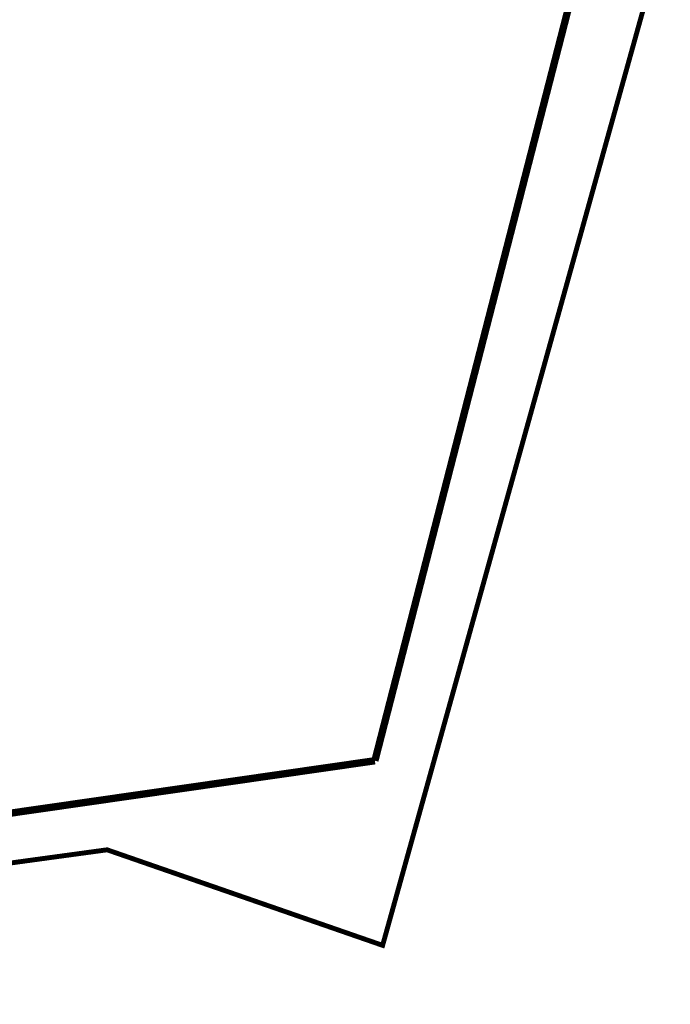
# Model space of a CAD drawing. Extents: x 14683 to 402730, y 286898 to 590920.
# Tile 30 of 39: x 322406 to 348993, y 319348 to 359547. Entities that reach past the tile are written whole.
import ezdxf

# ---------------------------------------------------------------- set-up
doc = ezdxf.new("R2010")
doc.units = 0
doc.header["$LTSCALE"] = 1500
doc.header["$MEASUREMENT"] = 0
for name, color, linetype in [('01-SITE PLAN$0$_NIBSC_A fence 3', 7, 'CONTINUOUS'), ('01-SITE PLAN$0$_NIBSC_A fence elect', 7, 'CONTINUOUS'), ('01-SITE PLAN$0$_NIBSC_A site plan', 7, 'CONTINUOUS'), ('Xref', 7, 'CONTINUOUS')]:
    doc.layers.add(name, color=color, linetype=linetype)
doc.styles.add('01-SITE PLAN$0$Standard', font='arial.ttf')

# ---------------------------------------------------------------- blocks, each defined once
blk = doc.blocks.new('01-SITE PLAN')
at = {"layer": '01-SITE PLAN$0$_NIBSC_A fence 3', "const_width": 200}
blk.add_lwpolyline([(845940, 53741), (849182, 54989), (884428, 59800), (895686, 55899), (907342, 97721)], dxfattribs=at)
at = {"layer": '01-SITE PLAN$0$_NIBSC_A fence elect', "const_width": 300}
for points in [[(895370, 63436), (903427, 94743)], [(841490, 53642), (848719, 56730), (895370, 63436)]]:
    blk.add_lwpolyline(points, dxfattribs=at)
at = {"layer": '01-SITE PLAN$0$_NIBSC_A site plan', "style": '01-SITE PLAN$0$Standard', "flags": 3}
blk.add_attdef('ISI_MICROGDS_OBJECT_NAME', (687240, 149030), '', height=0.05, rotation=4.169, dxfattribs=at)

msp = doc.modelspace()

# ---------------------------------------------------------------- block references
at = {"layer": 'Xref'}
msp.add_blockref('01-SITE PLAN', (-558449, 265856), dxfattribs=at)

doc.saveas('drawing.dxf')
